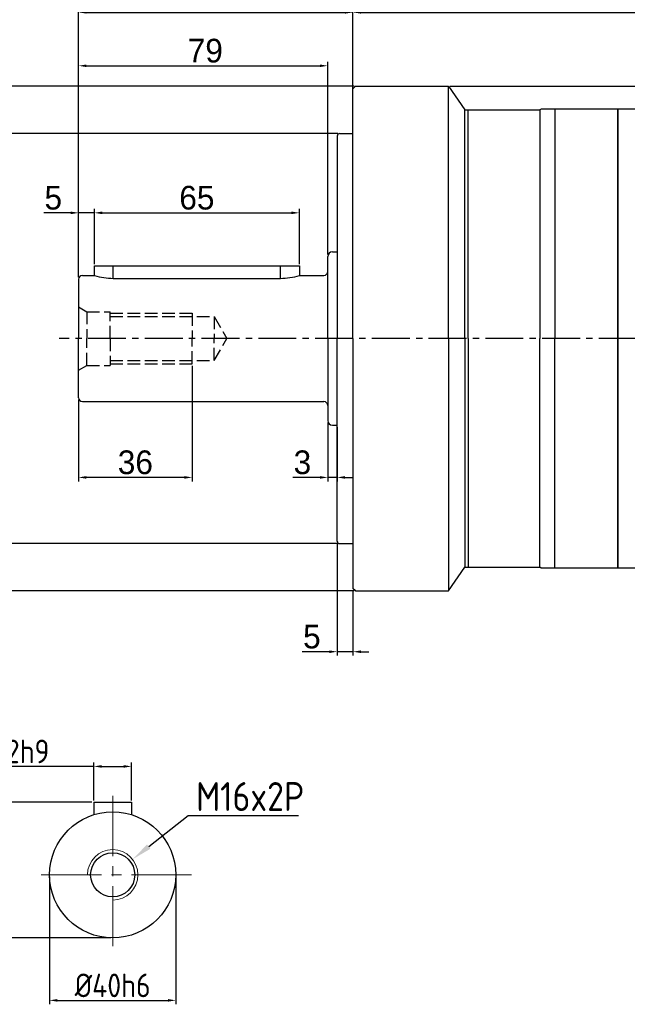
# Model space of a CAD drawing. Header units: millimetres. Extents: x 60 to 1123, y 46 to 797.
# Tile 14 of 18: x 442 to 635, y 309 to 622. Entities that reach past the tile are written whole.
import ezdxf

# ---------------------------------------------------------------- set-up
doc = ezdxf.new("R2010")
doc.units = ezdxf.units.MM
for name, pattern in [('CENTER2', [28.575, 19.05, -3.175, 3.175, -3.175]), ('JIS_02_4.0', [5.5, 4, -1.5]), ('点画线', [18, 12, -2, 2, -2])]:
    doc.linetypes.add(name, pattern=pattern)
for name, color, linetype in [('6文字层', 3, 'Continuous'), ('7中心线层', 7, '点画线'), ('标注线', 7, 'Continuous')]:
    doc.layers.add(name, color=color, linetype=linetype)
for name, color, linetype, lineweight in [('中心线', 230, 'CENTER2', 18), ('中心线01', 7, 'JIS_02_4.0', 0), ('粗实线', 7, 'Continuous', 40), ('细实线', 211, 'Continuous', 18)]:
    doc.layers.add(name, color=color, linetype=linetype, lineweight=lineweight)
doc.styles.add('工程字', font='gbenor.shx', dxfattribs={"bigfont": 'gbcbig.shx'})
doc.dimstyles.new('DIMSTYLE_17', dxfattribs={"dimtxt": 8, "dimasz": 12, "dimexe": 0.18, "dimexo": 1, "dimgap": 1, "dimtad": 1, "dimtih": 1, "dimtoh": 1, "dimdec": 3, "dimdsep": 46, "dimtxsty": 'Standard', "dimblk": '_FILLED', "dimblk1": '_FILLED', "dimblk2": '_FILLED', "dimcen": 0.09, "dimadec": 0, "dimazin": 0, "dimtol": 1, "dimtp": 0.1, "dimtm": 0.1, "dimtfac": 0.7, "dimtdec": 3, "dimtofl": 0, "dimtmove": 0, "dimatfit": 3, "dimldrblk": '_FILLED', "dimfxl": 1, "dimtolj": 1, "dimarcsym": 0})
doc.dimstyles.new('ISO-25', dxfattribs={"dimtxt": 2.5, "dimasz": 2.5, "dimexe": 1.25, "dimexo": 0.625, "dimtad": 1, "dimtxsty": 'Standard', "dimcen": 2.5, "dimadec": 0, "dimazin": 0, "dimtfac": 1, "dimtmove": 0, "dimatfit": 3, "dimfxl": 1, "dimarcsym": 0})

# ---------------------------------------------------------------- blocks, each defined once
blk = doc.blocks.new('*D75')
at = {"layer": '6文字层', "color": 0, "lineweight": -2}
for p, q in [((547.93, 591.13), (547.93, 625.16)), ((727.93, 521.13), (727.93, 625.16)), ((550.43, 623.91), (725.43, 623.91))]:
    blk.add_line(p, q, dxfattribs=at)
at = {"layer": '6文字层', "color": 0}
for points in [[(550.43, 624.33), (550.43, 623.49), (547.93, 623.91)], [(725.43, 623.49), (725.43, 624.33), (727.93, 623.91)]]:
    blk.add_solid(points, dxfattribs=at)
at = {"layer": 'Defpoints', "color": 0}
for p in [(727.93, 623.91), (547.93, 590.5), (727.93, 520.5)]:
    blk.add_point(p, dxfattribs=at)
at = {"layer": '6文字层', "color": 0, "insert": (637.93, 628.66), "char_height": 7.5, "attachment_point": 5}
blk.add_mtext('180', dxfattribs=at)
blk = doc.blocks.new('*D76')
at = {"layer": '6文字层', "color": 0, "lineweight": -2}
for p, q in [((460.93, 539.93), (460.93, 642.52)), ((796.43, 641.27), (463.43, 641.27)), ((798.93, 482.63), (798.93, 642.52))]:
    blk.add_line(p, q, dxfattribs=at)
at = {"layer": '6文字层', "color": 0}
for points in [[(463.43, 641.69), (463.43, 640.86), (460.93, 641.27)], [(796.43, 640.86), (796.43, 641.69), (798.93, 641.27)]]:
    blk.add_solid(points, dxfattribs=at)
at = {"layer": 'Defpoints', "color": 0}
for p in [(460.93, 641.27), (460.93, 539.3), (798.93, 482.01)]:
    blk.add_point(p, dxfattribs=at)
at = {"layer": '6文字层', "color": 0, "insert": (629.93, 646.02), "char_height": 7.5, "attachment_point": 5}
blk.add_mtext('338', dxfattribs=at)
blk = doc.blocks.new('*D77')
at = {"layer": '6文字层', "color": 0, "lineweight": -2}
for p, q in [((465.73, 384.86), (434.98, 384.86)), ((465.73, 374.1), (465.73, 386.11)), ((468.23, 384.86), (475.23, 384.86)), ((477.73, 374.1), (477.73, 386.11))]:
    blk.add_line(p, q, dxfattribs=at)
at = {"layer": '6文字层', "color": 0}
for points in [[(468.23, 385.27), (468.23, 384.44), (465.73, 384.86)], [(475.23, 384.44), (475.23, 385.27), (477.73, 384.86)]]:
    blk.add_solid(points, dxfattribs=at)
at = {"layer": 'Defpoints', "color": 0}
for p in [(477.73, 384.86), (465.73, 373.48), (477.73, 373.48)]:
    blk.add_point(p, dxfattribs=at)
at = {"layer": '6文字层', "color": 0, "insert": (443.18, 389.61), "char_height": 7.5, "attachment_point": 5, "style": '工程字'}
blk.add_mtext('12h9', dxfattribs=at)
blk = doc.blocks.new('*D78')
at = {"layer": '6文字层', "color": 0, "lineweight": -2}
for p, q in [((465.11, 373.48), (437.88, 373.48)), ((439.13, 370.98), (439.13, 332.98)), ((471.11, 330.48), (437.88, 330.48))]:
    blk.add_line(p, q, dxfattribs=at)
at = {"layer": '6文字层', "color": 0}
for points in [[(439.55, 370.98), (438.72, 370.98), (439.13, 373.48)], [(438.72, 332.98), (439.55, 332.98), (439.13, 330.48)]]:
    blk.add_solid(points, dxfattribs=at)
at = {"layer": 'Defpoints', "color": 0}
for p in [(465.73, 373.48), (439.13, 330.48), (471.73, 330.48)]:
    blk.add_point(p, dxfattribs=at)
at = {"layer": '6文字层', "color": 0, "insert": (434.38, 351.84), "char_height": 7.5, "attachment_point": 5, "rotation": 90, "style": '工程字'}
blk.add_mtext('43', dxfattribs=at)
blk = doc.blocks.new('*D79')
at = {"layer": '6文字层', "color": 0, "lineweight": -2}
for p, q in [((451.73, 349.85), (451.73, 309.44)), ((491.73, 349.85), (491.73, 309.44)), ((454.23, 310.69), (489.23, 310.69))]:
    blk.add_line(p, q, dxfattribs=at)
at = {"layer": '6文字层', "color": 0}
for points in [[(454.23, 311.11), (454.23, 310.27), (451.73, 310.69)], [(489.23, 310.27), (489.23, 311.11), (491.73, 310.69)]]:
    blk.add_solid(points, dxfattribs=at)
at = {"layer": 'Defpoints', "color": 0}
for p in [(451.73, 350.48), (491.73, 350.48), (491.73, 310.69)]:
    blk.add_point(p, dxfattribs=at)
at = {"layer": '6文字层', "color": 0, "insert": (471.73, 315.44), "char_height": 7.5, "attachment_point": 5, "style": '工程字'}
blk.add_mtext('%%C40h6', dxfattribs=at)
blk = doc.blocks.new('_FILLED')
at = {"color": 0, "linetype": 'ByBlock'}
blk.add_solid([(0, 0), (-1, 0.133), (-1, -0.133)], dxfattribs=at)
blk = doc.blocks.new('*D80')
at = {"layer": '6文字层', "color": 0, "linetype": 'Continuous', "lineweight": -2}
for p, q in [((495.71, 369.23), (483.16, 359.41)), ((530.62, 369.23), (495.71, 369.23)), ((471.64, 350.48), (471.82, 350.48)), ((471.73, 350.39), (471.73, 350.57))]:
    blk.add_line(p, q, dxfattribs=at)
at = {"layer": 'Defpoints', "color": 0}
for p in [(478.04, 355.41), (465.43, 345.55)]:
    blk.add_point(p, dxfattribs=at)
at = {"layer": '6文字层', "color": 0, "lineweight": -2, "xscale": 6.5, "yscale": 6.5, "zscale": 6.5, "rotation": 218.0258857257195}
blk.add_blockref('_FILLED', (478.04, 355.41), dxfattribs=at)
at = {"layer": '6文字层', "color": 0, "insert": (515.34, 375.31), "char_height": 7.5, "attachment_point": 5, "style": '工程字'}
blk.add_mtext('\\A1;{\\H1.222222x;M16x2P}', dxfattribs=at)
blk = doc.blocks.new('*D81')
at = {"layer": '6文字层', "color": 0, "lineweight": -2}
for p, q in [((578.8, 600.5), (877.94, 600.5)), ((876.69, 598), (876.69, 363)), ((817.75, 360.5), (877.94, 360.5))]:
    blk.add_line(p, q, dxfattribs=at)
at = {"layer": '6文字层', "color": 0}
for points in [[(877.11, 598), (876.28, 598), (876.69, 600.5)], [(876.28, 363), (877.11, 363), (876.69, 360.5)]]:
    blk.add_solid(points, dxfattribs=at)
at = {"layer": 'Defpoints', "color": 0}
for p in [(578.18, 600.5), (817.13, 360.5), (876.69, 360.5)]:
    blk.add_point(p, dxfattribs=at)
at = {"layer": '6文字层', "color": 0, "insert": (871.94, 479.25), "char_height": 7.5, "attachment_point": 5, "rotation": 90}
blk.add_mtext('240', dxfattribs=at)
blk = doc.blocks.new('*D97')
at = {"layer": '6文字层', "color": 0, "lineweight": -2}
for p, q in [((543.1, 585.5), (433.71, 585.5)), ((434.96, 458), (434.96, 583)), ((543.1, 455.5), (433.71, 455.5))]:
    blk.add_line(p, q, dxfattribs=at)
at = {"layer": '6文字层', "color": 0}
for points in [[(435.38, 583), (434.54, 583), (434.96, 585.5)], [(434.54, 458), (435.38, 458), (434.96, 455.5)]]:
    blk.add_solid(points, dxfattribs=at)
at = {"layer": 'Defpoints', "color": 0}
for p in [(434.96, 585.5), (543.73, 585.5), (543.73, 455.5)]:
    blk.add_point(p, dxfattribs=at)
at = {"layer": '6文字层', "color": 0, "insert": (430.21, 520.5), "char_height": 7.5, "attachment_point": 5, "rotation": 90}
blk.add_mtext('%%C130h7', dxfattribs=at)
blk = doc.blocks.new('*D98')
at = {"layer": '6文字层', "color": 0, "lineweight": -2}
for p, q in [((458.43, 560.35), (449.86, 560.35)), ((460.93, 539.93), (460.93, 561.6)), ((465.93, 560.35), (460.93, 560.35)), ((465.93, 544.13), (465.93, 561.6)), ((468.43, 560.35), (470.93, 560.35))]:
    blk.add_line(p, q, dxfattribs=at)
at = {"layer": '6文字层', "color": 0}
for points in [[(458.43, 559.93), (458.43, 560.76), (460.93, 560.35)], [(468.43, 560.76), (468.43, 559.93), (465.93, 560.35)]]:
    blk.add_solid(points, dxfattribs=at)
at = {"layer": 'Defpoints', "color": 0}
for p in [(460.93, 560.35), (465.93, 543.5), (460.93, 539.3)]:
    blk.add_point(p, dxfattribs=at)
at = {"layer": '6文字层', "color": 0, "insert": (452.9, 565.1), "char_height": 7.5, "attachment_point": 5}
blk.add_mtext('5', dxfattribs=at)
blk = doc.blocks.new('*D99')
at = {"layer": '6文字层', "color": 0, "lineweight": -2}
for p, q in [((465.93, 544.13), (465.93, 561.6)), ((468.43, 560.35), (528.43, 560.35)), ((530.93, 544.13), (530.93, 561.6))]:
    blk.add_line(p, q, dxfattribs=at)
at = {"layer": '6文字层', "color": 0}
for points in [[(468.43, 560.76), (468.43, 559.93), (465.93, 560.35)], [(528.43, 559.93), (528.43, 560.76), (530.93, 560.35)]]:
    blk.add_solid(points, dxfattribs=at)
at = {"layer": 'Defpoints', "color": 0}
for p in [(530.93, 560.35), (465.93, 543.5), (530.93, 543.5)]:
    blk.add_point(p, dxfattribs=at)
at = {"layer": '6文字层', "color": 0, "insert": (498.43, 565.1), "char_height": 7.5, "attachment_point": 5}
blk.add_mtext('65', dxfattribs=at)
blk = doc.blocks.new('*D100')
at = {"layer": '6文字层', "color": 0, "lineweight": -2}
for p, q in [((460.93, 539.93), (460.93, 608.22)), ((463.43, 606.97), (537.43, 606.97)), ((539.93, 547.13), (539.93, 608.22))]:
    blk.add_line(p, q, dxfattribs=at)
at = {"layer": '6文字层', "color": 0}
for points in [[(463.43, 607.38), (463.43, 606.55), (460.93, 606.97)], [(537.43, 606.55), (537.43, 607.38), (539.93, 606.97)]]:
    blk.add_solid(points, dxfattribs=at)
at = {"layer": 'Defpoints', "color": 0}
for p in [(539.93, 606.97), (539.93, 546.5), (460.93, 539.3)]:
    blk.add_point(p, dxfattribs=at)
at = {"layer": '6文字层', "color": 0, "insert": (501.11, 611.72), "char_height": 7.5, "attachment_point": 5}
blk.add_mtext('79', dxfattribs=at)
blk = doc.blocks.new('*D101')
at = {"layer": '6文字层', "color": 0, "lineweight": -2}
for p, q in [((460.93, 539.93), (460.93, 625.16)), ((547.93, 600.33), (547.93, 625.16)), ((463.43, 623.91), (545.43, 623.91))]:
    blk.add_line(p, q, dxfattribs=at)
at = {"layer": '6文字层', "color": 0}
for points in [[(463.43, 624.33), (463.43, 623.49), (460.93, 623.91)], [(545.43, 623.49), (545.43, 624.33), (547.93, 623.91)]]:
    blk.add_solid(points, dxfattribs=at)
at = {"layer": 'Defpoints', "color": 0}
for p in [(547.93, 623.91), (547.93, 599.7), (460.93, 539.3)]:
    blk.add_point(p, dxfattribs=at)
at = {"layer": '6文字层', "color": 0, "insert": (504.43, 628.66), "char_height": 7.5, "attachment_point": 5}
blk.add_mtext('87', dxfattribs=at)
blk = doc.blocks.new('*D102')
at = {"layer": '6文字层', "color": 0, "lineweight": -2}
for p, q in [((496.93, 511.88), (496.93, 475.22)), ((460.93, 501.08), (460.93, 475.22)), ((494.43, 476.47), (463.43, 476.47))]:
    blk.add_line(p, q, dxfattribs=at)
at = {"layer": '6文字层', "color": 0}
for points in [[(463.43, 476.89), (463.43, 476.05), (460.93, 476.47)], [(494.43, 476.05), (494.43, 476.89), (496.93, 476.47)]]:
    blk.add_solid(points, dxfattribs=at)
at = {"layer": 'Defpoints', "color": 0}
for p in [(496.93, 512.5), (460.93, 501.7), (460.93, 476.47)]:
    blk.add_point(p, dxfattribs=at)
at = {"layer": '6文字层', "color": 0, "insert": (478.93, 481.22), "char_height": 7.5, "attachment_point": 5}
blk.add_mtext('36', dxfattribs=at)
blk = doc.blocks.new('*D103')
at = {"layer": '6文字层', "color": 0, "lineweight": -2}
for p, q in [((539.93, 493.88), (539.93, 475.22)), ((542.93, 492.38), (542.93, 475.22)), ((537.43, 476.47), (528.86, 476.47)), ((542.93, 476.47), (539.93, 476.47)), ((545.43, 476.47), (547.93, 476.47))]:
    blk.add_line(p, q, dxfattribs=at)
at = {"layer": '6文字层', "color": 0}
for points in [[(537.43, 476.05), (537.43, 476.89), (539.93, 476.47)], [(545.43, 476.89), (545.43, 476.05), (542.93, 476.47)]]:
    blk.add_solid(points, dxfattribs=at)
at = {"layer": 'Defpoints', "color": 0}
for p in [(539.93, 494.5), (542.93, 493), (539.93, 476.47)]:
    blk.add_point(p, dxfattribs=at)
at = {"layer": '6文字层', "color": 0, "insert": (531.9, 481.22), "char_height": 7.5, "attachment_point": 5}
blk.add_mtext('3', dxfattribs=at)
blk = doc.blocks.new('*D104')
at = {"layer": '6文字层', "color": 0, "lineweight": -2}
for p, q in [((542.93, 455.68), (542.93, 419.97)), ((547.93, 440.68), (547.93, 419.97)), ((540.43, 421.22), (531.86, 421.22)), ((547.93, 421.22), (542.93, 421.22)), ((550.43, 421.22), (552.93, 421.22))]:
    blk.add_line(p, q, dxfattribs=at)
at = {"layer": '6文字层', "color": 0}
for points in [[(540.43, 420.8), (540.43, 421.63), (542.93, 421.22)], [(550.43, 421.63), (550.43, 420.8), (547.93, 421.22)]]:
    blk.add_solid(points, dxfattribs=at)
at = {"layer": 'Defpoints', "color": 0}
for p in [(542.93, 456.3), (547.93, 441.3), (542.93, 421.22)]:
    blk.add_point(p, dxfattribs=at)
at = {"layer": '6文字层', "color": 0, "insert": (534.9, 425.97), "char_height": 7.5, "attachment_point": 5}
blk.add_mtext('5', dxfattribs=at)
blk = doc.blocks.new('*D105')
at = {"layer": '6文字层', "color": 0, "lineweight": -2}
for p, q in [((548.3, 600.5), (415.61, 600.5)), ((416.86, 598), (416.86, 443)), ((548.3, 440.5), (415.61, 440.5))]:
    blk.add_line(p, q, dxfattribs=at)
at = {"layer": '6文字层', "color": 0}
for points in [[(417.28, 598), (416.45, 598), (416.86, 600.5)], [(416.45, 443), (417.28, 443), (416.86, 440.5)]]:
    blk.add_solid(points, dxfattribs=at)
at = {"layer": 'Defpoints', "color": 0}
for p in [(548.93, 600.5), (416.86, 440.5), (548.93, 440.5)]:
    blk.add_point(p, dxfattribs=at)
at = {"layer": '6文字层', "color": 0, "insert": (412.11, 520.5), "char_height": 7.5, "attachment_point": 5, "rotation": 90, "style": '工程字'}
blk.add_mtext('%%C160', dxfattribs=at)
blk = doc.blocks.new('*D106')
at = {"layer": '6文字层', "color": 0, "lineweight": -2}
for p, q in [((460.93, 539.93), (460.93, 660.12)), ((815.43, 658.87), (463.43, 658.87)), ((817.93, 408.13), (817.93, 660.12))]:
    blk.add_line(p, q, dxfattribs=at)
at = {"layer": '6文字层', "color": 0}
for points in [[(463.43, 659.29), (463.43, 658.45), (460.93, 658.87)], [(815.43, 658.45), (815.43, 659.29), (817.93, 658.87)]]:
    blk.add_solid(points, dxfattribs=at)
at = {"layer": 'Defpoints', "color": 0}
for p in [(460.93, 658.87), (460.93, 539.3), (817.93, 407.5)]:
    blk.add_point(p, dxfattribs=at)
at = {"layer": '6文字层', "color": 0, "insert": (639.43, 663.62), "char_height": 7.5, "attachment_point": 5}
blk.add_mtext('357', dxfattribs=at)

msp = doc.modelspace()

# ---------------------------------------------------------------- linework, layer by layer
at = {"layer": '7中心线层'}
msp.add_line((727.9298, 520.5038), (454.7599, 520.5038), dxfattribs=at)
at = {"layer": '中心线', "color": 0}
for p, q in [((471.7347, 375.4786), (471.7347, 325.4786)), ((496.7347, 350.4786), (446.7347, 350.4786))]:
    msp.add_line(p, q, dxfattribs=at)
at = {"layer": '中心线01', "color": 0, "lineweight": 25}
for p, q in [((460.9292, 530.5039), (463.5272, 529.0039)), ((463.5272, 529.0039), (463.5272, 520.5039)), ((463.5272, 529.0039), (470.9292, 529.0039)), ((470.9292, 520.5039), (470.9292, 529.0039)), ((470.9292, 528.5039), (496.9292, 528.5039)), ((496.9292, 528.5039), (496.9292, 520.5039)), ((470.9292, 527.5039), (503.9292, 527.5039)), ((503.9292, 527.5039), (503.9292, 520.5039)), ((503.9292, 527.5039), (507.9706, 520.5039)), ((463.5272, 512.0039), (463.5272, 520.5039)), ((470.9292, 520.5039), (470.9292, 512.0039)), ((496.9292, 512.5039), (496.9292, 520.5039)), ((503.9292, 513.5039), (503.9292, 520.5039)), ((503.9292, 513.5039), (507.9706, 520.5039)), ((460.9292, 510.5039), (463.5272, 512.0039)), ((463.5272, 512.0039), (470.9292, 512.0039)), ((470.9292, 513.5039), (503.9292, 513.5039)), ((470.9292, 512.5039), (496.9292, 512.5039))]:
    msp.add_line(p, q, dxfattribs=at)
at = {"layer": '标注线', "lineweight": 30}
for p, q in [((654.9298, 593.2535), (607.5991, 593.2535)), ((654.9298, 447.7542), (607.5991, 447.7542))]:
    msp.add_line(p, q, dxfattribs=at)
at = {"layer": '粗实线', "lineweight": 30}
for p, q in [((548.7292, 600.5038), (547.9292, 599.7038)), ((547.9292, 520.5038), (547.9292, 599.7038)), ((548.7292, 600.5038), (578.1776, 600.5038)), ((578.1776, 600.5038), (583.4292, 593.0038)), ((578.1776, 520.5038), (578.1776, 600.5038)), ((607.5991, 593.2535), (607.1667, 593.0039)), ((611.9298, 593.2535), (611.9298, 520.5038)), ((631.9292, 593.2535), (631.9292, 520.5038)), ((631.9292, 520.5038), (631.9292, 593.2535)), ((583.4291, 593.0039), (584.4292, 593.0039)), ((583.4292, 580.5038), (583.4292, 593.0038)), ((583.4292, 520.5038), (583.4292, 593.0038)), ((584.4292, 580.5039), (584.4292, 593.0039)), ((584.4292, 593.0039), (607.1667, 593.0039)), ((584.4292, 520.5038), (584.4292, 593.0039)), ((584.4292, 580.5039), (584.4292, 593.0039)), ((584.4292, 520.5038), (584.4292, 593.0039)), ((607.1667, 593.0039), (607.1667, 520.5038)), ((542.9292, 584.7039), (542.9292, 520.5039)), ((543.7292, 585.5039), (547.9292, 585.5039)), ((539.9292, 520.5038), (539.9292, 546.5039)), ((541.4292, 548.0039), (542.9292, 548.0039)), ((465.9296, 540.5039), (465.9296, 543.5039)), ((465.9296, 543.5039), (530.9296, 543.5039)), ((471.9296, 539.5826), (471.9296, 543.5039)), ((524.9296, 539.5826), (524.9296, 543.5039)), ((530.9296, 543.5039), (530.9296, 540.5039)), ((462.1292, 540.5039), (465.9297, 540.5039)), ((530.9297, 540.5039), (538.7292, 540.5039)), ((460.9292, 539.3039), (460.9292, 520.5039)), ((471.9296, 539.5826), (524.9296, 539.5826)), ((460.9292, 501.7039), (460.9292, 520.5039)), ((539.9292, 520.504), (539.9292, 494.5039)), ((542.9292, 456.3038), (542.9292, 520.5038)), ((547.9292, 520.5038), (547.9292, 441.3038)), ((578.1776, 520.5038), (578.1776, 440.5038)), ((583.4292, 520.5039), (583.4292, 448.0038)), ((584.4292, 520.5038), (584.4292, 448.0038)), ((584.4292, 520.5038), (584.4292, 448.0038)), ((607.1667, 448.0038), (607.1667, 520.5038)), ((611.9298, 447.7542), (611.9298, 520.5038)), ((631.9292, 447.7542), (631.9292, 520.5038)), ((631.9292, 520.5038), (631.9292, 447.7542)), ((462.1292, 500.5039), (538.7292, 500.5039)), ((541.4292, 493.0039), (542.9292, 493.0039)), ((583.4292, 460.5038), (583.4292, 448.0038)), ((584.4292, 460.5038), (584.4292, 448.0038)), ((584.4292, 460.5038), (584.4292, 448.0038)), ((543.7292, 455.5038), (547.9292, 455.5038)), ((578.1776, 440.5038), (583.4292, 448.0038)), ((583.4292, 448.0038), (584.4292, 448.0038)), ((584.4292, 448.0038), (607.1667, 448.0038)), ((607.5991, 447.7542), (607.1667, 448.0038)), ((548.7292, 440.5038), (547.9292, 441.3038)), ((548.7292, 440.5038), (578.1776, 440.5038)), ((465.7347, 373.4786), (477.7347, 373.4786)), ((465.7347, 373.4786), (465.7347, 369.5574)), ((477.7347, 373.4786), (477.7347, 369.5574))]:
    msp.add_line(p, q, dxfattribs=at)
for radius in [20, 7]:
    msp.add_circle((471.7347, 350.4786), radius, dxfattribs=at)
for centre, radius, start, end in [((543.7292, 584.7039), 0.8, 90, 180), ((541.4292, 546.5039), 1.5, 90, 180), ((462.1292, 539.3039), 1.2, 90, 180), ((472.0614, 560.4416), 20.8594, 252.905262, 269.637919), ((524.7978, 560.4418), 20.8596, 270.362116, 287.095472), ((538.7292, 541.7039), 1.2, 270, 0), ((462.1292, 501.7039), 1.2, 180, 270), ((538.7292, 499.3039), 1.2, 0, 90), ((541.4292, 494.5039), 1.5, 180, 270), ((543.7292, 456.3038), 0.8, 180, 270)]:
    msp.add_arc(centre, radius, start, end, dxfattribs=at)
at = {"layer": '细实线', "color": 0}
msp.add_arc((471.7347, 350.4786), 8, 270, 180, dxfattribs=at)

# ---------------------------------------------------------------- dimensions: what is measured, and where the dimension line sits
at = {"layer": '6文字层'}
for base, p1, p2, picture, middle in [((460.9292, 658.8686), (817.9295, 407.5038), (460.9292, 539.3039), '*D106', (639.4293, 663.6186)), ((460.9292, 641.2743), (798.9298, 482.0052), (460.9292, 539.3039), '*D76', (629.9295, 646.0243)), ((727.9298, 623.9098), (547.9292, 590.5039), (727.9298, 520.5038), '*D75', (637.9295, 628.6598)), ((460.9292, 560.3472), (465.9296, 543.5039), (460.9292, 539.3039), '*D98', (452.897, 565.0972)), ((530.9296, 560.3472), (465.9296, 543.5039), (530.9296, 543.5039), '*D99', (498.4296, 565.0972)), ((460.9292, 476.4694), (496.9292, 512.5039), (460.9292, 501.7039), '*D102', (478.9292, 481.2194)), ((539.9292, 476.4694), (542.9292, 493.0039), (539.9292, 494.5039), '*D103', (531.897, 481.2194)), ((542.9292, 421.2156), (547.9292, 441.3038), (542.9292, 456.3038), '*D104', (534.897, 425.9656))]:
    dim = msp.add_linear_dim(base=base, p1=p1, p2=p2, dimstyle='ISO-25', override={"dimtxt": 7.5, "dimgap": 1}, dxfattribs=at)
    dim.commit()
    dim.dimension.update_dxf_attribs({"geometry": picture, "text_midpoint": middle})
for base, p2, picture, middle in [((547.9292, 623.9098), (547.9292, 599.7038), '*D101', (504.4292, 623.9098)), ((539.9292, 606.9683), (539.9292, 546.5039), '*D100', (501.1101, 606.9683))]:
    dim = msp.add_linear_dim(base=base, p1=(460.9292, 539.3039), p2=p2, dimstyle='ISO-25', override={"dimtxt": 7.5, "dimgap": 1}, dxfattribs=at)
    dim.commit()
    dim.dimension.update_dxf_attribs({"geometry": picture, "text_midpoint": middle, "dimtype": 160})
for base, p1, p2, text, override, picture, middle in [((416.8642, 440.5036), (548.9292, 600.5041), (548.9292, 440.5036), '%%C<>', {"dimtxt": 7.5, "dimgap": 1, "dimtxsty": '工程字'}, '*D105', (416.8642, 520.5039)), ((434.9586, 585.5039), (543.7292, 455.5038), (543.7292, 585.5039), '%%C<>h7', {"dimtxt": 7.5, "dimgap": 1}, '*D97', (434.9586, 520.5038))]:
    dim = msp.add_linear_dim(base=base, p1=p1, p2=p2, angle=90, text=text, dimstyle='ISO-25', override=override, dxfattribs=at)
    dim.commit()
    dim.dimension.update_dxf_attribs({"geometry": picture, "text_midpoint": middle, "dimtype": 160})
for base, p1, p2, override, picture, middle in [((876.693, 360.5038), (578.1776, 600.5038), (817.1295, 360.5038), {"dimtxt": 7.5, "dimgap": 1}, '*D81', (876.693, 479.2538)), ((439.1319, 330.4786), (465.7347, 373.4786), (471.7347, 330.4786), {"dimtxt": 7.5, "dimgap": 1, "dimtxsty": '工程字'}, '*D78', (439.1319, 351.8362))]:
    dim = msp.add_linear_dim(base=base, p1=p1, p2=p2, angle=90, dimstyle='ISO-25', override=override, dxfattribs=at)
    dim.commit()
    dim.dimension.update_dxf_attribs({"geometry": picture, "text_midpoint": middle, "dimtype": 160})
for base, p1, p2, text, picture, middle in [((477.7347, 384.8551), (465.7347, 373.4786), (477.7347, 373.4786), '<>h9', '*D77', (443.1765, 384.8551)), ((491.7347, 310.691), (451.7347, 350.4786), (491.7347, 350.4786), '%%C<>h6', '*D79', (471.7347, 310.691))]:
    dim = msp.add_linear_dim(base=base, p1=p1, p2=p2, text=text, dimstyle='ISO-25', override={"dimtxt": 7.5, "dimgap": 1, "dimtxsty": '工程字'}, dxfattribs=at)
    dim.commit()
    dim.dimension.update_dxf_attribs({"geometry": picture, "text_midpoint": middle, "dimtype": 160})
at = {"layer": '6文字层', "linetype": 'Continuous'}
dim = msp.add_diameter_dim_2p(p1=(465.4328, 345.5504), p2=(478.0365, 355.4067), text='{\\H1.222222x;M16x2P}', dimstyle='DIMSTYLE_17', override={"dimtxt": 7.5, "dimasz": 6.5, "dimgap": 1.5, "dimtxsty": '工程字', "dimtol": 0}, dxfattribs=at)
dim.commit()
dim.dimension.update_dxf_attribs({"geometry": '*D80', "text_midpoint": (515.343, 369.2274), "dimtype": 163})

doc.saveas('drawing.dxf')
